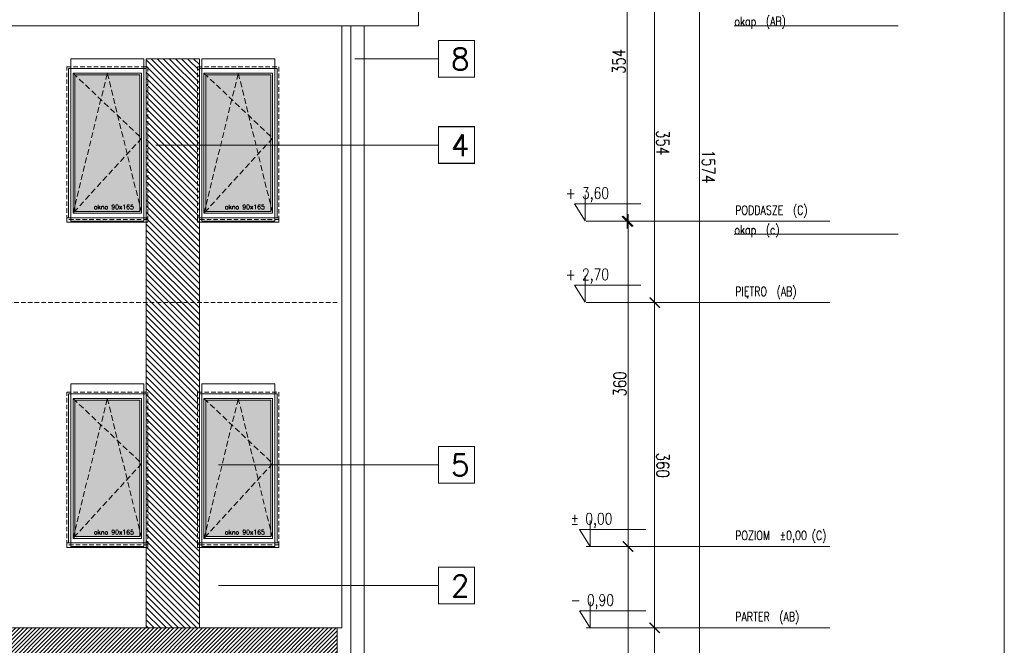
# Model space of a CAD drawing. Header units: millimetres. Extents: x -82287 to 177822, y -399756 to 0.
# Tile 24 of 228: x 59516 to 60606, y -241346 to -240653. Entities that reach past the tile are written whole.
import ezdxf
from ezdxf.enums import TextEntityAlignment as Align

# ---------------------------------------------------------------- set-up
doc = ezdxf.new("R2010")
doc.units = ezdxf.units.MM
doc.header["$MEASUREMENT"] = 0
doc.linetypes.add('SUŁOSZOWA - PB 21 03$0$CACHE', pattern=[9.525, 6.35, -3.175])
doc.linetypes.add('SUŁOSZOWA - PB 21 03$0$CARKOVANA', pattern=[7.5, 5, -2.5])
doc.layers.get('DEFPOINTS').update_dxf_attribs({"lineweight": 50})
doc.layers.add('FL_XREF', color=252, linetype='Continuous')
for name, color, linetype, lineweight in [('SUŁOSZOWA - PB 21 03$0$! opisy okien elewacja', 251, 'Continuous', 0), ('SUŁOSZOWA - PB 21 03$0$!! 0_ Istn-okna', 251, 'Continuous', 0), ('SUŁOSZOWA - PB 21 03$0$!! 0_ WIDOK ELEWACJA', 251, 'Continuous', 0), ('SUŁOSZOWA - PB 21 03$0$!! 0_bloki rzędnych', 251, 'Continuous', 0), ('SUŁOSZOWA - PB 21 03$0$!! 0_Opis_pom', 251, 'Continuous', 0), ('SUŁOSZOWA - PB 21 03$0$!! 1_ELEWACJA KOLOR', 251, 'Continuous', 0), ('SUŁOSZOWA - PB 21 03$0$!! 1_Hatch dach', 251, 'Continuous', 0), ('SUŁOSZOWA - PB 21 03$0$!! 1_OPIS POM NOWE', 251, 'Continuous', 0), ('SUŁOSZOWA - PB 21 03$0$!! 1_Wyburzenia', 251, 'SUŁOSZOWA - PB 21 03$0$CARKOVANA', 0), ('SUŁOSZOWA - PB 21 03$0$!! 2_ELEWACJA COKÓŁ', 251, 'Continuous', 0), ('SUŁOSZOWA - PB 21 03$0$!! 2_NOWE OKNA WIDOk - remont', 251, 'Continuous', 0), ('SUŁOSZOWA - PB 21 03$0$!! 2_TYNK OBRYS', 251, 'Continuous', 0), ('SUŁOSZOWA - PB 21 03$0$!!_1  OPISY ELEWACJE', 251, 'Continuous', 0), ('SUŁOSZOWA - PB 21 03$0$0-rzedne-blok', 251, 'Continuous', 0)]:
    doc.layers.add(name, color=color, linetype=linetype, lineweight=lineweight)
doc.layers.add('SUŁOSZOWA - PB 21 03$0$ND', color=251, linetype='Continuous', lineweight=0, plot=False)
doc.styles.add('SUŁOSZOWA - PB 21 03$0$ARIAL', font='tahoma.ttf')
doc.styles.add('SUŁOSZOWA - PB 21 03$0$DEUTSCH', font='SIMPLEX8')
doc.styles.add('SUŁOSZOWA - PB 21 03$0$SIMPLEX', font='simplex.shx', dxfattribs={"width": 0.77})
doc.styles.add('SUŁOSZOWA - PB 21 03$0$TXT', font='simplex.shx')
doc.dimstyles.new('SUŁOSZOWA - PB 21 03$0$OL PB 100', dxfattribs={"dimscale": 4, "dimtxt": 3.5, "dimasz": 0.2, "dimexe": 10, "dimexo": 10, "dimgap": 0.5, "dimtad": 1, "dimdec": 1, "dimrnd": 0.5, "dimzin": 9, "dimdsep": 46, "dimtxsty": 'SUŁOSZOWA - PB 21 03$0$SIMPLEX', "dimblk": 'SUŁOSZOWA - PB 21 03$0$thick_MSz', "dimcen": 0.05, "dimdle": 8, "dimse1": 1, "dimse2": 1, "dimclrd": 256, "dimclre": 256, "dimclrt": 3, "dimadec": 1, "dimazin": 2, "dimtfac": 1, "dimtdec": 1, "dimtix": 1, "dimtofl": 0, "dimtmove": 2, "dimatfit": 3, "dimldrblk": 'SUŁOSZOWA - PB 21 03$0$thick_MSz', "dimfxl": 10, "dimfxlon": 1, "dimtolj": 1, "dimlwd": -1, "dimlwe": -1, "dimarcsym": 0})

# ---------------------------------------------------------------- blocks, each defined once
blk = doc.blocks.new('SUŁOSZOWA - PB 21 03$0$thick_MSz')
for p, q in [((0, 15), (0, -15)), ((-10, 0), (10, 0))]:
    blk.add_line(p, q)
at = {"const_width": 2, "elevation": 2}
blk.add_lwpolyline([(-7.1, -7.1), (7.1, 7.1)], dxfattribs=at)
blk = doc.blocks.new('*D72')
at = {"layer": 'DEFPOINTS', "color": 0, "ltscale": 100, "transparency": 16777216}
for p in [(15576.3, 8739.9), (15576.3, 8648.5), (15846.3, 8648.5)]:
    blk.add_point(p, dxfattribs=at)
at = {"layer": 'SUŁOSZOWA - PB 21 03$0$ND', "ltscale": 100, "transparency": 16777216}
blk.add_line((15845.5, 8739.9), (15577.1, 8739.9), dxfattribs=at)
at = {"layer": 'SUŁOSZOWA - PB 21 03$0$ND', "ltscale": 100, "transparency": 16777216, "xscale": 0.8, "yscale": 0.8, "zscale": 0.8}
for p, rotation in [((15576.3, 8739.9), 180.0000000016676), ((15846.3, 8739.9), 1.667546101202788e-09)]:
    blk.add_blockref('SUŁOSZOWA - PB 21 03$0$thick_MSz', p, dxfattribs=dict(at, rotation=rotation))
at = {"layer": 'SUŁOSZOWA - PB 21 03$0$ND', "color": 3, "ltscale": 100, "transparency": 16777216, "insert": (15711.3, 8748.9), "char_height": 14, "attachment_point": 5, "rotation": 0, "style": 'SUŁOSZOWA - PB 21 03$0$SIMPLEX'}
blk.add_mtext('\\A1;270', dxfattribs=at)
blk = doc.blocks.new('SUŁOSZOWA - PB 21 03$0$D_kota')
for p, q in [((8.66, 0), (8.66, 23.02)), ((-0.76, 15), (8.66, 15)), ((8.66, 0), (-0.76, 15))]:
    blk.add_line(p, q)
blk.add_lwpolyline([(-0.76, 15), (57.9, 15)])
at = {"style": 'SUŁOSZOWA - PB 21 03$0$DEUTSCH', "width": 0.8}
blk.add_attdef('POZ.ARCH', (7.32, 19.66), '', height=10, dxfattribs=at)
blk = doc.blocks.new('*D73')
at = {"layer": 'DEFPOINTS', "color": 0, "ltscale": 100, "transparency": 16777216}
for p in [(15846.3, 8789.5), (14272.3, 8752.2), (15846.3, 8606.6)]:
    blk.add_point(p, dxfattribs=at)
at = {"layer": 'SUŁOSZOWA - PB 21 03$0$ND', "ltscale": 100, "transparency": 16777216}
blk.add_line((14273.1, 8789.5), (15845.5, 8789.5), dxfattribs=at)
at = {"layer": 'SUŁOSZOWA - PB 21 03$0$ND', "ltscale": 100, "transparency": 16777216, "xscale": 0.8, "yscale": 0.8, "zscale": 0.8}
for p, rotation in [((14272.3, 8789.5), 180.0000000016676), ((15846.3, 8789.5), 1.667517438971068e-09)]:
    blk.add_blockref('SUŁOSZOWA - PB 21 03$0$thick_MSz', p, dxfattribs=dict(at, rotation=rotation))
at = {"layer": 'SUŁOSZOWA - PB 21 03$0$ND', "color": 3, "ltscale": 100, "transparency": 16777216, "insert": (15065.7, 8799.5), "char_height": 14, "attachment_point": 5, "rotation": 0, "style": 'SUŁOSZOWA - PB 21 03$0$SIMPLEX'}
blk.add_mtext('\\A1;1574', dxfattribs=at)
blk = doc.blocks.new('*D74')
at = {"layer": 'DEFPOINTS', "color": 0, "ltscale": 100, "transparency": 16777216}
for p in [(15216.3, 8739.9), (15216.3, 8648.5), (15576.3, 8648.5)]:
    blk.add_point(p, dxfattribs=at)
at = {"layer": 'SUŁOSZOWA - PB 21 03$0$ND', "ltscale": 100, "transparency": 16777216}
blk.add_line((15575.5, 8739.9), (15217.1, 8739.9), dxfattribs=at)
at = {"layer": 'SUŁOSZOWA - PB 21 03$0$ND', "ltscale": 100, "transparency": 16777216, "xscale": 0.8, "yscale": 0.8, "zscale": 0.8}
for p, rotation in [((15216.3, 8739.9), 180.0000000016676), ((15576.3, 8739.9), 1.667546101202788e-09)]:
    blk.add_blockref('SUŁOSZOWA - PB 21 03$0$thick_MSz', p, dxfattribs=dict(at, rotation=rotation))
at = {"layer": 'SUŁOSZOWA - PB 21 03$0$ND', "color": 3, "ltscale": 100, "transparency": 16777216, "insert": (15396.3, 8748.9), "char_height": 14, "attachment_point": 5, "rotation": 0, "style": 'SUŁOSZOWA - PB 21 03$0$SIMPLEX'}
blk.add_mtext('\\A1;360', dxfattribs=at)
blk = doc.blocks.new('*D75')
at = {"layer": 'DEFPOINTS', "color": 0, "ltscale": 100, "transparency": 16777216}
for p in [(14862.3, 8739.9), (14862.3, 8648.6), (15216.3, 8648.5)]:
    blk.add_point(p, dxfattribs=at)
at = {"layer": 'SUŁOSZOWA - PB 21 03$0$ND', "ltscale": 100, "transparency": 16777216}
blk.add_line((15215.5, 8739.9), (14863.1, 8739.9), dxfattribs=at)
at = {"layer": 'SUŁOSZOWA - PB 21 03$0$ND', "ltscale": 100, "transparency": 16777216, "xscale": 0.8, "yscale": 0.8, "zscale": 0.8}
for p, rotation in [((14862.3, 8739.9), 180.0000000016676), ((15216.3, 8739.9), 1.667546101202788e-09)]:
    blk.add_blockref('SUŁOSZOWA - PB 21 03$0$thick_MSz', p, dxfattribs=dict(at, rotation=rotation))
at = {"layer": 'SUŁOSZOWA - PB 21 03$0$ND', "color": 3, "ltscale": 100, "transparency": 16777216, "insert": (15039.3, 8748.9), "char_height": 14, "attachment_point": 5, "rotation": 0, "style": 'SUŁOSZOWA - PB 21 03$0$SIMPLEX'}
blk.add_mtext('\\A1;354', dxfattribs=at)
blk = doc.blocks.new('*D77')
at = {"layer": 'DEFPOINTS', "color": 0, "ltscale": 100, "transparency": 16777216}
for p in [(15486.3, 8710.4), (15486.3, 8648.5), (15756.3, 8648.5)]:
    blk.add_point(p, dxfattribs=at)
at = {"layer": 'SUŁOSZOWA - PB 21 03$0$ND', "ltscale": 100, "transparency": 16777216}
blk.add_line((15755.5, 8710.4), (15487.1, 8710.4), dxfattribs=at)
at = {"layer": 'SUŁOSZOWA - PB 21 03$0$ND', "ltscale": 100, "transparency": 16777216, "xscale": 0.8, "yscale": 0.8, "zscale": 0.8}
for p, rotation in [((15486.3, 8710.4), 180.0000000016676), ((15756.3, 8710.4), 1.667546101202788e-09)]:
    blk.add_blockref('SUŁOSZOWA - PB 21 03$0$thick_MSz', p, dxfattribs=dict(at, rotation=rotation))
at = {"layer": 'SUŁOSZOWA - PB 21 03$0$ND', "color": 3, "ltscale": 100, "transparency": 16777216, "insert": (15621.3, 8719.4), "char_height": 14, "attachment_point": 5, "rotation": 0, "style": 'SUŁOSZOWA - PB 21 03$0$SIMPLEX'}
blk.add_mtext('\\A1;270', dxfattribs=at)
blk = doc.blocks.new('*D78')
at = {"layer": 'DEFPOINTS', "color": 0, "ltscale": 100, "transparency": 16777216}
for p in [(15126.3, 8710.4), (15126.3, 8648.5), (15486.3, 8648.5)]:
    blk.add_point(p, dxfattribs=at)
at = {"layer": 'SUŁOSZOWA - PB 21 03$0$ND', "ltscale": 100, "transparency": 16777216}
blk.add_line((15485.5, 8710.4), (15127.1, 8710.4), dxfattribs=at)
at = {"layer": 'SUŁOSZOWA - PB 21 03$0$ND', "ltscale": 100, "transparency": 16777216, "xscale": 0.8, "yscale": 0.8, "zscale": 0.8, "rotation": 180}
blk.add_blockref('SUŁOSZOWA - PB 21 03$0$thick_MSz', (15126.3, 8710.4), dxfattribs=at)
at = {"layer": 'SUŁOSZOWA - PB 21 03$0$ND', "ltscale": 100, "transparency": 16777216, "xscale": 0.8, "yscale": 0.8, "zscale": 0.8}
blk.add_blockref('SUŁOSZOWA - PB 21 03$0$thick_MSz', (15486.3, 8710.4), dxfattribs=at)
at = {"layer": 'SUŁOSZOWA - PB 21 03$0$ND', "color": 3, "ltscale": 100, "transparency": 16777216, "insert": (15306.3, 8701.4), "char_height": 14, "attachment_point": 5, "rotation": 180, "style": 'SUŁOSZOWA - PB 21 03$0$SIMPLEX'}
blk.add_mtext('\\A1;360', dxfattribs=at)
blk = doc.blocks.new('*D79')
at = {"layer": 'DEFPOINTS', "color": 0, "ltscale": 100, "transparency": 16777216}
for p in [(14772.3, 8709.4), (14772.3, 8648.5), (15126.3, 8648.5)]:
    blk.add_point(p, dxfattribs=at)
at = {"layer": 'SUŁOSZOWA - PB 21 03$0$ND', "ltscale": 100, "transparency": 16777216}
blk.add_line((15125.5, 8709.4), (14773.1, 8709.4), dxfattribs=at)
at = {"layer": 'SUŁOSZOWA - PB 21 03$0$ND', "ltscale": 100, "transparency": 16777216, "xscale": 0.8, "yscale": 0.8, "zscale": 0.8, "rotation": 180}
blk.add_blockref('SUŁOSZOWA - PB 21 03$0$thick_MSz', (14772.3, 8709.4), dxfattribs=at)
at = {"layer": 'SUŁOSZOWA - PB 21 03$0$ND', "ltscale": 100, "transparency": 16777216, "xscale": 0.8, "yscale": 0.8, "zscale": 0.8}
blk.add_blockref('SUŁOSZOWA - PB 21 03$0$thick_MSz', (15126.3, 8709.4), dxfattribs=at)
at = {"layer": 'SUŁOSZOWA - PB 21 03$0$ND', "color": 3, "ltscale": 100, "transparency": 16777216, "insert": (14949.3, 8700.4), "char_height": 14, "attachment_point": 5, "rotation": 180, "style": 'SUŁOSZOWA - PB 21 03$0$SIMPLEX'}
blk.add_mtext('\\A1;354', dxfattribs=at)
blk = doc.blocks.new('SUŁOSZOWA - PB 21 03$0$okno 90x180')
at = {"layer": 'SUŁOSZOWA - PB 21 03$0$!! 1_Hatch dach', "true_color": 0x575757}
h = blk.add_hatch(dxfattribs=at)
h.set_pattern_fill('DOTS', color=251)
h.set_pattern_definition([(0, (-9632.3096, -11392.1331), (0.79375, 1.5875), [0, -1.5875])])
h.paths.add_polyline_path([(9, -20), (81, -20), (81, -171), (9, -171)])
at = {"layer": 'SUŁOSZOWA - PB 21 03$0$!! 0_ Istn-okna', "linetype": 'SUŁOSZOWA - PB 21 03$0$CARKOVANA', "lineweight": 5}
blk.add_lwpolyline([(0, -11), (90, -11), (90, -180), (0, -180)], close=True, dxfattribs=at)
at = {"layer": 'SUŁOSZOWA - PB 21 03$0$!! 0_ Istn-okna'}
for points in [[(2, -13), (88, -13), (88, -178), (2, -178)], [(7, -18), (83, -18), (83, -173), (7, -173)], [(9, -20), (81, -20), (81, -171), (9, -171)], [(0, -178), (90, -178), (90, -183), (0, -183)]]:
    blk.add_lwpolyline(points, close=True, dxfattribs=at)
at = {"layer": 'SUŁOSZOWA - PB 21 03$0$!! 1_Hatch dach', "color": 251, "linetype": 'SUŁOSZOWA - PB 21 03$0$CACHE', "true_color": 0x575757}
for points in [[(7, -173), (45, -18), (83, -173)], [(7, -18), (83, -90), (7, -173)]]:
    blk.add_lwpolyline(points, dxfattribs=at)
at = {"insert": (30.1, -163.6), "char_height": 5, "attachment_point": 1, "style": 'SUŁOSZOWA - PB 21 03$0$TXT'}
blk.add_mtext_dynamic_manual_height_columns('okno 90x165', width=52.63, gutter_width=75, heights=[0], dxfattribs=at)
blk = doc.blocks.new('SUŁOSZOWA - PB 21 03$0$POZIOMY BLOK')
for p, q in [((14909.91, 9009.49), (14909.91, 8828.06)), ((15140.67, 9009.49), (15140.67, 8828.06)), ((15126.32, 8934), (15126.32, 8664.25)), ((15216.32, 8934), (15216.32, 8664.25)), ((15486.32, 8934), (15486.32, 8664.25)), ((15576.32, 8934), (15576.32, 8664.25))]:
    blk.add_line(p, q)
at = {"layer": 'SUŁOSZOWA - PB 21 03$0$0-rzedne-blok'}
ref = blk.add_blockref('SUŁOSZOWA - PB 21 03$0$D_kota', (15125.85, 8652.26), dxfattribs=dict(at, xscale=1.250000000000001, yscale=1.250000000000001, zscale=1.250000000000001, rotation=89.99999992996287))
ref.add_attrib('POZ.ARCH', '+ 3,60', (15101.27, 8641.44), dxfattribs={"layer": '0', "height": 12.5, "rotation": 90, "style": 'SUŁOSZOWA - PB 21 03$0$DEUTSCH', "width": 0.8})
ref = blk.add_blockref('SUŁOSZOWA - PB 21 03$0$D_kota', (15215.85, 8652.26), dxfattribs=dict(at, xscale=1.250000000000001, yscale=1.250000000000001, zscale=1.250000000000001, rotation=89.99999992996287))
ref.add_attrib('POZ.ARCH', '+ 2,70', (15191.27, 8641.44), dxfattribs={"layer": '0', "height": 12.5, "rotation": 90, "style": 'SUŁOSZOWA - PB 21 03$0$DEUTSCH', "width": 0.8})
ref = blk.add_blockref('SUŁOSZOWA - PB 21 03$0$D_kota', (15486.32, 8657.67), dxfattribs=dict(at, xscale=1.250000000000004, yscale=1.250000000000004, zscale=1.250000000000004, rotation=90))
ref.add_attrib('POZ.ARCH', '%%p 0,00  ', (15461.74, 8646.85), dxfattribs={"layer": '0', "height": 12.5, "rotation": 90, "style": 'SUŁOSZOWA - PB 21 03$0$DEUTSCH', "width": 0.8})
ref = blk.add_blockref('SUŁOSZOWA - PB 21 03$0$D_kota', (15576.32, 8657.67), dxfattribs=dict(at, xscale=1.250000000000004, yscale=1.250000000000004, zscale=1.250000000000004, rotation=90))
ref.add_attrib('POZ.ARCH', '- 0,90  ', (15551.74, 8646.85), dxfattribs={"layer": '0', "height": 12.5, "rotation": 90, "style": 'SUŁOSZOWA - PB 21 03$0$DEUTSCH', "width": 0.8})
at = {"style": 'SUŁOSZOWA - PB 21 03$0$SIMPLEX', "width": 0.77}
for s, p in [('POZIOM  %%P0,00 (C)', (15478.99, 8829.03, -0.04)), ('PODDASZE  (C)', (15118.99, 8829.03, -0.04)), ('PIĘTRO  (AB)', (15208.99, 8829.03, -0.04)), ('PARTER  (AB)', (15568.99, 8829.03, -0.04)), ('okap  (AB)', (14909.91, 8828.06)), ('okap  (c)', (15140.67, 8828.06))]:
    blk.add_text(s, height=10, rotation=90, dxfattribs=at).set_placement(p)
at = {"layer": 'SUŁOSZOWA - PB 21 03$0$ND', "ltscale": 100}
dim = blk.add_linear_dim(base=(15846.32, 8789.48), p1=(14272.32, 8752.23), p2=(15846.32, 8606.6), angle=180, dimstyle='SUŁOSZOWA - PB 21 03$0$OL PB 100', dxfattribs=at)
dim.commit()
dim.dimension.update_dxf_attribs({"geometry": '*D73', "text_midpoint": (15065.71, 8799.48), "dimtype": 160})
for base, p1, p2, picture, middle in [((14862.32, 8739.89), (15216.32, 8648.52), (14862.32, 8648.65), '*D75', (15039.32, 8748.89)), ((15216.32, 8739.89), (15576.32, 8648.52), (15216.32, 8648.52), '*D74', (15396.32, 8748.89)), ((15576.32, 8739.89), (15846.32, 8648.52), (15576.32, 8648.52), '*D72', (15711.32, 8748.89)), ((14772.32, 8709.43), (15126.32, 8648.52), (14772.32, 8648.52), '*D79', (14949.32, 8700.43)), ((15126.32, 8710.39), (15486.32, 8648.52), (15126.32, 8648.52), '*D78', (15306.32, 8701.39)), ((15486.32, 8710.39), (15756.32, 8648.52), (15486.32, 8648.52), '*D77', (15621.32, 8719.39))]:
    dim = blk.add_linear_dim(base=base, p1=p1, p2=p2, angle=180, dimstyle='SUŁOSZOWA - PB 21 03$0$OL PB 100', dxfattribs=at)
    dim.commit()
    dim.dimension.update_dxf_attribs({"geometry": picture, "text_midpoint": middle})
blk = doc.blocks.new('SUŁOSZOWA - PB 21 03')
at = {"layer": 'SUŁOSZOWA - PB 21 03$0$!! 1_ELEWACJA KOLOR'}
h = blk.add_hatch(dxfattribs=at)
h.set_pattern_fill('ANSI31', color=129, scale=1.5, angle=-90)
h.set_pattern_definition([(315, (0, 0), (3.367596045, 3.367596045), [])])
h.paths.add_polyline_path([(59593.56903, -240749.35053), (59652.56903, -240749.35053), (59652.56903, -241379.35053), (59593.56903, -241379.35053)])
at = {"layer": 'SUŁOSZOWA - PB 21 03$0$!! 2_ELEWACJA COKÓŁ'}
h = blk.add_hatch(dxfattribs=at)
h.set_pattern_fill('ANSI31', color=250)
h.set_pattern_definition([(45, (-4038.4983, -39195.6034), (-2.24506403, 2.24506403), [])])
h.paths.add_polyline_path([(59805.06903, -241379.35053), (58005.06903, -241379.35053), (58005.06903, -241538.93262), (59805.06903, -241538.93262)])
h.paths.add_polyline_path([(59212.06903, -241422.35053), (59327.06903, -241422.35053), (59444.06903, -241422.35053), (59444.06903, -241514.35053), (59212.06903, -241514.35053)], flags=16)
h.paths.add_polyline_path([(59214.06903, -241424.35053), (59325.06903, -241424.35053), (59325.06903, -241510.35053), (59214.06903, -241510.35053)], flags=0)
h.paths.add_polyline_path([(59219.06903, -241429.35053), (59320.06903, -241429.35053), (59320.06903, -241505.35053), (59219.06903, -241505.35053)], flags=0)
h.paths.add_polyline_path([(59224.38482, -241431.35053), (59268.24008, -241431.35053), (59269.56903, -241429.35053), (59270.89798, -241431.35053), (59318.06903, -241431.35053), (59318.06903, -241466.59806), (59320.06903, -241467.35053), (59318.06903, -241468.10301), (59318.06903, -241502.34063), (59318.74008, -241503.35053), (59224.38482, -241503.35053), (59219.06903, -241505.35053), (59221.06903, -241502.34063), (59221.06903, -241430.10301)], flags=0)
h.paths.add_polyline_path([(59144.06903, -241514.35053), (58912.06903, -241514.35053), (58912.06903, -241422.35053), (59027.06903, -241422.35053), (59144.06903, -241422.35053)], flags=16)
h.paths.add_polyline_path([(59140.06903, -241424.35053), (59140.06903, -241510.35053), (59029.06903, -241510.35053), (59029.06903, -241424.35053)], flags=0)
h.paths.add_polyline_path([(59135.06903, -241429.35053), (59135.06903, -241505.35053), (59034.06903, -241505.35053), (59034.06903, -241429.35053)], flags=0)
h.paths.add_polyline_path([(59133.06903, -241431.35053), (59133.06903, -241466.59806), (59135.06903, -241467.35053), (59133.06903, -241468.10301), (59133.06903, -241502.34063), (59133.74008, -241503.35053), (59039.38482, -241503.35053), (59034.06903, -241505.35053), (59036.06903, -241502.34063), (59036.06903, -241430.10301), (59039.38482, -241431.35053), (59083.24008, -241431.35053), (59084.56903, -241429.35053), (59085.89798, -241431.35053)], flags=0)
h.paths.add_polyline_path([(59329.06903, -241424.35053), (59440.06903, -241424.35053), (59440.06903, -241510.35053), (59329.06903, -241510.35053)], flags=0)
h.paths.add_polyline_path([(59334.06903, -241429.35053), (59435.06903, -241429.35053), (59435.06903, -241505.35053), (59334.06903, -241505.35053)], flags=0)
h.paths.add_polyline_path([(59339.38482, -241431.35053), (59383.24008, -241431.35053), (59384.56903, -241429.35053), (59385.89798, -241431.35053), (59433.06903, -241431.35053), (59433.06903, -241466.59806), (59435.06903, -241467.35053), (59433.06903, -241468.10301), (59433.06903, -241502.34063), (59433.74008, -241503.35053), (59339.38482, -241503.35053), (59334.06903, -241505.35053), (59336.06903, -241502.34063), (59336.06903, -241430.10301)], flags=0)
h.paths.add_polyline_path([(59025.06903, -241424.35053), (59025.06903, -241510.35053), (58914.06903, -241510.35053), (58914.06903, -241424.35053)], flags=0)
h.paths.add_polyline_path([(59020.06903, -241429.35053), (59020.06903, -241505.35053), (58919.06903, -241505.35053), (58919.06903, -241429.35053)], flags=0)
h.paths.add_polyline_path([(59018.06903, -241431.35053), (59018.06903, -241466.59806), (59020.06903, -241467.35053), (59018.06903, -241468.10301), (59018.06903, -241502.34063), (59018.74008, -241503.35053), (58924.38482, -241503.35053), (58919.06903, -241505.35053), (58921.06903, -241502.34063), (58921.06903, -241430.10301), (58924.38482, -241431.35053), (58968.24008, -241431.35053), (58969.56903, -241429.35053), (58970.89798, -241431.35053)], flags=0)
h.paths.add_polyline_path([(59512.06903, -241422.35053), (59627.06903, -241422.35053), (59744.06903, -241422.35053), (59744.06903, -241514.35053), (59512.06903, -241514.35053)], flags=16)
h.paths.add_polyline_path([(59514.06903, -241424.35053), (59625.06903, -241424.35053), (59625.06903, -241510.35053), (59514.06903, -241510.35053)], flags=0)
h.paths.add_polyline_path([(59519.06903, -241429.35053), (59620.06903, -241429.35053), (59620.06903, -241505.35053), (59519.06903, -241505.35053)], flags=0)
h.paths.add_polyline_path([(59521.06903, -241430.10301), (59524.38482, -241431.35053), (59568.24008, -241431.35053), (59569.56903, -241429.35053), (59570.89798, -241431.35053), (59618.06903, -241431.35053), (59618.06903, -241466.59806), (59620.06903, -241467.35053), (59618.06903, -241468.10301), (59618.06903, -241502.34063), (59618.74008, -241503.35053), (59524.38482, -241503.35053), (59519.06903, -241505.35053), (59521.06903, -241502.34063)], flags=0)
h.paths.add_polyline_path([(58844.06903, -241514.35053), (58612.06903, -241514.35053), (58612.06903, -241422.35053), (58727.06903, -241422.35053), (58844.06903, -241422.35053)], flags=16)
h.paths.add_polyline_path([(58840.06903, -241424.35053), (58840.06903, -241510.35053), (58729.06903, -241510.35053), (58729.06903, -241424.35053)], flags=0)
h.paths.add_polyline_path([(58835.06903, -241429.35053), (58835.06903, -241505.35053), (58734.06903, -241505.35053), (58734.06903, -241429.35053)], flags=0)
h.paths.add_polyline_path([(58833.06903, -241431.35053), (58833.06903, -241466.59806), (58835.06903, -241467.35053), (58833.06903, -241468.10301), (58833.06903, -241502.34063), (58833.74008, -241503.35053), (58739.38482, -241503.35053), (58734.06903, -241505.35053), (58736.06903, -241502.34063), (58736.06903, -241430.10301), (58739.38482, -241431.35053), (58783.24008, -241431.35053), (58784.56903, -241429.35053), (58785.89798, -241431.35053)], flags=0)
h.paths.add_polyline_path([(59629.06903, -241424.35053), (59740.06903, -241424.35053), (59740.06903, -241510.35053), (59629.06903, -241510.35053)], flags=0)
h.paths.add_polyline_path([(59634.06903, -241429.35053), (59735.06903, -241429.35053), (59735.06903, -241505.35053), (59634.06903, -241505.35053)], flags=0)
h.paths.add_polyline_path([(59636.06903, -241430.10301), (59639.38482, -241431.35053), (59683.24008, -241431.35053), (59684.56903, -241429.35053), (59685.89798, -241431.35053), (59733.06903, -241431.35053), (59733.06903, -241466.59806), (59735.06903, -241467.35053), (59733.06903, -241468.10301), (59733.06903, -241502.34063), (59733.74008, -241503.35053), (59639.38482, -241503.35053), (59634.06903, -241505.35053), (59636.06903, -241502.34063)], flags=0)
h.paths.add_polyline_path([(58725.06903, -241424.35053), (58725.06903, -241510.35053), (58614.06903, -241510.35053), (58614.06903, -241424.35053)], flags=0)
h.paths.add_polyline_path([(58720.06903, -241429.35053), (58720.06903, -241505.35053), (58619.06903, -241505.35053), (58619.06903, -241429.35053)], flags=0)
h.paths.add_polyline_path([(58718.06903, -241431.35053), (58718.06903, -241466.59806), (58720.06903, -241467.35053), (58718.06903, -241468.10301), (58718.06903, -241502.34063), (58718.74008, -241503.35053), (58624.38482, -241503.35053), (58619.06903, -241505.35053), (58621.06903, -241502.34063), (58621.06903, -241430.10301), (58624.38482, -241431.35053), (58668.24008, -241431.35053), (58669.56903, -241429.35053), (58670.89798, -241431.35053)], flags=0)
h.paths.add_polyline_path([(58544.06903, -241514.35053), (58312.06903, -241514.35053), (58312.06903, -241422.35053), (58427.06903, -241422.35053), (58544.06903, -241422.35053)], flags=16)
h.paths.add_polyline_path([(58540.06903, -241424.35053), (58540.06903, -241510.35053), (58429.06903, -241510.35053), (58429.06903, -241424.35053)], flags=0)
h.paths.add_polyline_path([(58535.06903, -241429.35053), (58535.06903, -241505.35053), (58434.06903, -241505.35053), (58434.06903, -241429.35053)], flags=0)
h.paths.add_polyline_path([(58533.06903, -241431.35053), (58533.06903, -241466.59806), (58535.06903, -241467.35053), (58533.06903, -241468.10301), (58533.06903, -241502.34063), (58533.74008, -241503.35053), (58439.38482, -241503.35053), (58434.06903, -241505.35053), (58436.06903, -241502.34063), (58436.06903, -241430.10301), (58439.38482, -241431.35053), (58483.24008, -241431.35053), (58484.56903, -241429.35053), (58485.89798, -241431.35053)], flags=0)
h.paths.add_polyline_path([(58425.06903, -241424.35053), (58425.06903, -241510.35053), (58314.06903, -241510.35053), (58314.06903, -241424.35053)], flags=0)
h.paths.add_polyline_path([(58420.06903, -241429.35053), (58420.06903, -241505.35053), (58319.06903, -241505.35053), (58319.06903, -241429.35053)], flags=0)
h.paths.add_polyline_path([(58420.06903, -241467.35053), (58418.06903, -241468.10301), (58418.06903, -241502.34063), (58418.74008, -241503.35053), (58324.38482, -241503.35053), (58319.06903, -241505.35053), (58321.06903, -241502.34063), (58321.06903, -241430.10301), (58324.38482, -241431.35053), (58368.24008, -241431.35053), (58369.56903, -241429.35053), (58370.89798, -241431.35053), (58418.06903, -241431.35053), (58418.06903, -241466.59806)], flags=0)
h.paths.add_polyline_path([(58244.06903, -241514.35053), (58012.06903, -241514.35053), (58012.06903, -241422.35053), (58127.06903, -241422.35053), (58244.06903, -241422.35053)], flags=16)
h.paths.add_polyline_path([(58240.06903, -241424.35053), (58240.06903, -241510.35053), (58129.06903, -241510.35053), (58129.06903, -241424.35053)], flags=0)
h.paths.add_polyline_path([(58235.06903, -241429.35053), (58235.06903, -241505.35053), (58134.06903, -241505.35053), (58134.06903, -241429.35053)], flags=0)
h.paths.add_polyline_path([(58235.06903, -241467.35053), (58233.06903, -241468.10301), (58233.06903, -241502.34063), (58233.74008, -241503.35053), (58139.38482, -241503.35053), (58134.06903, -241505.35053), (58136.06903, -241502.34063), (58136.06903, -241430.10301), (58139.38482, -241431.35053), (58183.24008, -241431.35053), (58184.56903, -241429.35053), (58185.89798, -241431.35053), (58233.06903, -241431.35053), (58233.06903, -241466.59806)], flags=0)
h.paths.add_polyline_path([(58125.06903, -241424.35053), (58125.06903, -241510.35053), (58014.06903, -241510.35053), (58014.06903, -241424.35053)], flags=0)
h.paths.add_polyline_path([(58120.06903, -241429.35053), (58120.06903, -241505.35053), (58019.06903, -241505.35053), (58019.06903, -241429.35053)], flags=0)
h.paths.add_polyline_path([(58120.06903, -241467.35053), (58118.06903, -241468.10301), (58118.06903, -241502.34063), (58118.74008, -241503.35053), (58024.38482, -241503.35053), (58019.06903, -241505.35053), (58021.06903, -241502.34063), (58021.06903, -241430.10301), (58024.38482, -241431.35053), (58068.24008, -241431.35053), (58069.56903, -241429.35053), (58070.89798, -241431.35053), (58118.06903, -241431.35053), (58118.06903, -241466.59806)], flags=0)
h.paths.add_polyline_path([(59657.89678, -241502.1909), (59707.06345, -241502.1909), (59707.06345, -241494.6909), (59657.89678, -241494.6909)], flags=8)
h.paths.add_polyline_path([(59542.89678, -241502.1909), (59592.06345, -241502.1909), (59592.06345, -241494.6909), (59542.89678, -241494.6909)], flags=8)
h.paths.add_polyline_path([(59357.89678, -241502.1909), (59407.06345, -241502.1909), (59407.06345, -241494.6909), (59357.89678, -241494.6909)], flags=8)
h.paths.add_polyline_path([(59242.89678, -241502.1909), (59292.06345, -241502.1909), (59292.06345, -241494.6909), (59242.89678, -241494.6909)], flags=8)
h.paths.add_polyline_path([(59057.89678, -241502.1909), (59107.06345, -241502.1909), (59107.06345, -241494.6909), (59057.89678, -241494.6909)], flags=8)
h.paths.add_polyline_path([(58942.89678, -241502.1909), (58992.06345, -241502.1909), (58992.06345, -241494.6909), (58942.89678, -241494.6909)], flags=8)
h.paths.add_polyline_path([(58757.89678, -241502.1909), (58807.06345, -241502.1909), (58807.06345, -241494.6909), (58757.89678, -241494.6909)], flags=8)
h.paths.add_polyline_path([(58642.89678, -241502.1909), (58692.06345, -241502.1909), (58692.06345, -241494.6909), (58642.89678, -241494.6909)], flags=8)
h.paths.add_polyline_path([(58457.89678, -241502.1909), (58507.06345, -241502.1909), (58507.06345, -241494.6909), (58457.89678, -241494.6909)], flags=8)
h.paths.add_polyline_path([(58342.89678, -241502.1909), (58392.06345, -241502.1909), (58392.06345, -241494.6909), (58342.89678, -241494.6909)], flags=8)
h.paths.add_polyline_path([(58157.89678, -241502.1909), (58207.06345, -241502.1909), (58207.06345, -241494.6909), (58157.89678, -241494.6909)], flags=8)
h.paths.add_polyline_path([(58042.89678, -241502.1909), (58092.06345, -241502.1909), (58092.06345, -241494.6909), (58042.89678, -241494.6909)], flags=8)
at = {"layer": 'SUŁOSZOWA - PB 21 03$0$! opisy okien elewacja'}
blk.add_lwpolyline([(53420.42771, -239752.90582), (60543.65378, -239752.90582), (60543.65378, -241830.32956), (53420.42771, -241830.32956)], close=True, dxfattribs=at)
at = {"layer": 'SUŁOSZOWA - PB 21 03$0$!! 0_ WIDOK ELEWACJA'}
for points in [[(59895.06903, -240075.35053), (59895.06903, -240712.9393)], [(59895.06903, -240712.9393), (57864.81404, -240712.9393)], [(59810.06903, -240712.9393), (59810.06903, -241379.35053)], [(59820.06903, -240712.9393), (59820.06903, -241538.93262)], [(59835.06903, -240712.9393), (59835.06903, -241538.93262)], [(59810.06903, -241379.35053), (58000.06903, -241379.35053)], [(59805.06903, -241379.35053), (59805.06903, -241538.93262)]]:
    blk.add_lwpolyline(points, dxfattribs=at)
for points in [[(59510.06903, -240749.35053), (59591.06903, -240749.35053), (59591.06903, -240929.35053), (59510.06903, -240929.35053)], [(59655.06903, -240749.35053), (59736.06903, -240749.35053), (59736.06903, -240929.35053), (59655.06903, -240929.35053)], [(59510.06903, -241109.35053), (59591.06903, -241109.35053), (59591.06903, -241289.35053), (59510.06903, -241289.35053)], [(59655.06903, -241109.35053), (59736.06903, -241109.35053), (59736.06903, -241289.35053), (59655.06903, -241289.35053)]]:
    blk.add_lwpolyline(points, close=True, dxfattribs=at)
at = {"layer": 'SUŁOSZOWA - PB 21 03$0$!! 1_Wyburzenia'}
blk.add_lwpolyline([(59805.06903, -241019.35053), (58000.06903, -241019.35053)], dxfattribs=at)
at = {"layer": 'SUŁOSZOWA - PB 21 03$0$!! 2_TYNK OBRYS'}
blk.add_lwpolyline([(59593.56903, -240749.35053), (59652.56903, -240749.35053), (59652.56903, -241379.35053), (59593.56903, -241379.35053)], close=True, dxfattribs=at)
at = {"layer": 'SUŁOSZOWA - PB 21 03$0$!!_1  OPISY ELEWACJE', "const_width": 1.2}
for points in [[(59917.26792, -240769.70388), (59917.26792, -240729.15909), (59956.98226, -240729.15909), (59956.98226, -240769.70388)], [(59917.26792, -240769.70388), (59917.26792, -240729.15909), (59956.98226, -240729.15909), (59956.98226, -240769.70388)], [(59917.26792, -240865.1456), (59917.26792, -240824.60081), (59956.98226, -240824.60081), (59956.98226, -240865.1456)], [(59917.26792, -240865.1456), (59917.26792, -240824.60081), (59956.98226, -240824.60081), (59956.98226, -240865.1456)], [(59917.26792, -241219.08913), (59917.26792, -241178.54434), (59956.98226, -241178.54434), (59956.98226, -241219.08913)], [(59917.26792, -241219.08913), (59917.26792, -241178.54434), (59956.98226, -241178.54434), (59956.98226, -241219.08913)], [(59917.26792, -241352.66685), (59917.26792, -241312.12206), (59956.98226, -241312.12206), (59956.98226, -241352.66685)], [(59917.26792, -241352.66685), (59917.26792, -241312.12206), (59956.98226, -241312.12206), (59956.98226, -241352.66685)]]:
    blk.add_lwpolyline(points, close=True, dxfattribs=at)
at = {"layer": 'SUŁOSZOWA - PB 21 03$0$!!_1  OPISY ELEWACJE'}
for points in [[(59917.26792, -240749.43149), (59824.75836, -240749.43149)], [(59917.26792, -240844.87321), (59604.33218, -240844.87321)], [(59917.26792, -241198.81673), (59673.65669, -241198.81673)], [(59917.26792, -241332.39446), (59673.65669, -241332.39446)]]:
    blk.add_lwpolyline(points, dxfattribs=at)
at = {"layer": 'SUŁOSZOWA - PB 21 03$0$!! 0_bloki rzędnych', "linetype": 'Continuous', "rotation": 270}
blk.add_blockref('SUŁOSZOWA - PB 21 03$0$POZIOMY BLOK', (51416.63587, -225803.02803), dxfattribs=at)
at = {"layer": 'SUŁOSZOWA - PB 21 03$0$!! 2_NOWE OKNA WIDOk - remont'}
for p in [(59505.56903, -240747.35053), (59650.56903, -240747.35053), (59505.56903, -241107.35053), (59650.56903, -241107.35053)]:
    blk.add_blockref('SUŁOSZOWA - PB 21 03$0$okno 90x180', p, dxfattribs=at)
at = {"layer": 'SUŁOSZOWA - PB 21 03$0$!! 0_Opis_pom', "ltscale": 0.7, "style": 'SUŁOSZOWA - PB 21 03$0$ARIAL'}
for tag, p in [('B0,19', (52679.2094, -194257.55204)), ('B2,14', (73874.0461, -194402.0887)), ('B2,12', (73342.49259, -194413.89249)), ('B1,21', (60405.50261, -194427.18207)), ('B2,11', (73069.01144, -194438.89383)), ('B2,16', (75195.07765, -194441.83446)), ('A1,16', (59129.54925, -194448.08429)), ('B1/17', (59524.53699, -194450.37428)), ('B1,19', (59914.81903, -194448.15658)), ('1,23', (61575.22173, -194450.37428)), ('B0,15', (51514.15008, -194461.8073)), ('A1,1', (58808.06672, -194460.94161)), ('1,22', (60947.33929, -194456.1144)), ('B2,19.1', (76701.67035, -194466.03695)), ('B3,7', (87459.81312, -194465.07097)), ('B3,3', (88235.73906, -194465.79732)), ('B1,18', (59715.51745, -194473.87108)), ('B2,17', (75506.7465, -194471.3759)), ('B0,18', (52071.43815, -194478.40179)), ('B2,15', (74566.38885, -194487.81114)), ('B3,6', (86826.65132, -194483.15512)), ('B3,8', (90006.66539, -194478.47972)), ('B1,20', (60198.53687, -194490.17374)), ('B2,10', (72728.63362, -194489.37283)), ('A0,6', (49094.40602, -194505.72387)), ('A2,5', (72452.45009, -194505.90583)), ('B2,13', (73649.91716, -194500.01242)), ('A0,4', (49692.81919, -194517.93289)), ('B0,22', (54187.56644, -194519.04308)), ('A1,6', (58565.96262, -194514.50753)), ('B1,1', (61908.24378, -194515.48656)), ('A0,3', (49906.53818, -194524.03766)), ('B0,20', (53125.45224, -194527.8835)), ('A0,5', (49399.71914, -194533.19455)), ('B0,21', (53847.26622, -194535.08002)), ('B1,3', (62229.35503, -194604.49851)), ('B2,18', (75922.43604, -194612.23635)), ('B2,19', (77152.69039, -194617.53776)), ('A3,4', (85509.27934, -194642.47136)), ('B0,24B', (54824.42896, -194684.26784)), ('B1,4', (63476.45184, -194691.11207)), ('B0,16', (51457.40872, -194704.43091)), ('B0,13', (50367.63944, -194706.5583)), ('B0,17', (51897.58569, -194706.77195)), ('A2,4', (71695.75649, -194707.44268)), ('A1,5', (58149.22649, -194724.80163)), ('A2.1', (72371.45884, -194731.56251)), ('B0,23', (54542.05776, -194742.93939)), ('A1,2', (58744.42262, -194746.622)), ('B1,2D', (60756.29674, -194750.92727)), ('A1,15', (59129.54925, -194780.73348)), ('B0,14', (50962.60809, -194789.06568)), ('B1,4', (63483.03852, -194791.04365)), ('A3.1', (86079.08704, -194786.62422)), ('A0,2', (49295.91259, -194810.95246)), ('B2.7', (74548.27897, -194836.12781)), ('B0,7', (52851.95551, -194845.56115)), ('B1,2B', (62374.83512, -194841.86715)), ('B3,2', (89035.72921, -194837.99287)), ('B1,2A', (61803.35407, -194869.27513)), ('B0,8', (51561.38742, -194890.27848)), ('A1,3', (58810.05243, -195008.83917)), ('A3.2', (86016.50296, -195004.88875)), ('A0,1', (49914.27925, -195025.82804)), ('A0,10', (49695.87246, -195042.9259)), ('B0,17', (51225.06492, -195049.74007)), ('B0,6', (52110.41055, -195069.39267)), ('B1,8', (61403.63433, -195071.25189)), ('A2.2', (72371.45884, -195070.78713)), ('B2.2', (74976.1855, -195068.47988)), ('A0,7', (49042.50308, -195082.6056)), ('B3,11', (88623.94853, -195099.23575)), ('B3,4', (87612.56208, -195132.78192)), ('B3,5', (86839.47632, -195174.05241)), ('B0,12', (50313.60595, -195207.52936)), ('B0,11', (50726.178, -195219.06638)), ('B3,10', (89778.42161, -195220.68871)), ('B1,6', (63686.26823, -195231.3997)), ('B0,24A', (54359.17011, -195245.97867)), ('A1,4', (58093.66276, -195250.96213)), ('B0,10', (51476.34179, -195259.44699)), ('B3,9', (90479.74099, -195260.18621)), ('A0,11', (49643.96951, -195271.84772)), ('B1,14', (59332.54805, -195280.73534)), ('A0,8', (49042.50308, -195293.21363)), ('B0,9', (51798.4912, -195291.17482)), ('B2,21', (75970.16114, -195290.81005)), ('B1,13', (60186.62513, -195314.46953)), ('B0,3', (52068.59538, -195319.60465)), ('B1,10', (60892.94126, -195319.45825)), ('B1,5', (63419.22943, -195317.21026)), ('A2.3', (71832.37045, -195318.78232)), ('B2,9', (73175.51251, -195317.21162)), ('B2,4', (74493.5947, -195318.7733)), ('B2,3', (74674.2815, -195319.28036)), ('A3,3', (85569.83931, -195318.78232)), ('B2,8', (73894.209, -195338.18956)), ('B3,1', (88723.65615, -195329.98594)), ('B1,9', (61058.12383, -195344.48743)), ('B2.1', (75304.74121, -195348.36327)), ('B2,20', (77211.021, -195343.82367)), ('B0,2', (52227.2348, -195357.98297)), ('B1,2C', (61827.40698, -195369.02625)), ('B1,7', (62134.52151, -195372.05069)), ('B0,1', (53061.17304, -195403.85659)), ('A0,9', (49001.50444, -195413.15723)), ('A0,12', (49689.76592, -195485.50737)), ('B0,4', (52224.78303, -195500.96352)), ('B2,5', (74686.48999, -195507.24036)), ('B1,11', (61050.00078, -195512.89565)), ('B1,12', (60864.00751, -195544.00738)), ('B2,6', (74499.29165, -195549.55175)), ('B0,5', (52066.14362, -195556.83806)), ('C2,2', (74812.78942, -195865.8959)), ('C1,3', (61091.58871, -195973.27844)), ('C0,2A', (52278.30875, -196050.48297)), ('C0,1', (52808.36775, -196132.34208)), ('C1,2', (61690.27405, -196439.72387)), ('C1,1', (62060.59754, -196465.28533)), ('C3,1', (88979.71614, -196545.67785)), ('C0,2B', (53028.88223, -196668.8019)), ('C1,4', (61008.68123, -196686.32122)), ('C2,1', (75334.65984, -196786.2197)), ('C2,3', (74834.65119, -196933.26657)), ('C1,5', (61062.7252, -196991.42453)), ('C1,10', (62127.38542, -196998.81344)), ('C1,9', (62147.33751, -197289.53424)), ('C1,6', (61131.41824, -197329.69535)), ('C0,3', (52181.98562, -197341.92176)), ('D1,1', (73931.12245, -197584.03121)), ('C0,4', (52345.96562, -197596.60561)), ('D0,18', (60296.49264, -197617.95269)), ('C2,4', (75243.70451, -197663.89)), ('D0,7', (59141.53804, -197722.84718)), ('D0,17', (60701.16801, -197741.44864)), ('C1,7', (61222.2575, -197737.18052)), ('D1,4', (73157.19908, -197744.29721)), ('D0,3', (59562.25866, -197751.14316)), ('D1,6', (72757.78643, -197751.22612)), ('D0,6', (58741.71849, -197802.61699)), ('D0,10', (58357.73602, -197820.93991)), ('D,09', (59195.67196, -197881.51243)), ('C0,5', (52269.72696, -197902.4362)), ('C0,6', (52872.93793, -197917.07354)), ('D0,2', (59943.06082, -197917.06725)), ('D1,3', (73475.28953, -197924.29875)), ('D0,16', (60721.3534, -197935.2949)), ('D0,8', (59058.9008, -197963.64925)), ('D0,5', (59448.52586, -197969.8061)), ('C2,5', (74555.08284, -197988.7886)), ('D1,5', (73291.61607, -197999.29956)), ('D0,4', (59655.02693, -198042.2589)), ('D0,15', (60692.12223, -198127.4643)), ('D1,2', (73578.07819, -198172.30068)), ('D0,1', (59931.33074, -198173.12806)), ('D0,11', (58161.27105, -198211.45823)), ('D0,12', (58250.99458, -198537.17631)), ('D0,13', (58250.99458, -198764.99605)), ('D1,7', (71854.87376, -198786.88467)), ('D0,14', (59130.08589, -198795.3373)), ('D1,8', (71715.35366, -199212.44512))]:
    blk.add_attdef(tag, text='', height=11.968, dxfattribs=at).set_placement(p, align=Align.MIDDLE_CENTER)
at = {"layer": 'SUŁOSZOWA - PB 21 03$0$!! 1_OPIS POM NOWE', "style": 'SUŁOSZOWA - PB 21 03$0$ARIAL'}
for tag, p in [('C1.7A', (61271.6179, -197538.30303)), ('C2.5B', (74970.66097, -197546.70728)), ('C2,5C', (74903.71123, -197659.13664)), ('C2.4', (75374.07862, -197726.11453)), ('D1,2B', (74322.25834, -197791.43247)), ('C1.7C', (61260.26049, -197811.38428)), ('C1.8B', (61588.27341, -197817.62151)), ('C1.8A', (61884.42005, -197818.94854)), ('C1.7B', (61322.12354, -197933.89849)), ('C2,5A', (74943.41937, -197993.49482)), ('E1.2', (62164.78326, -198139.98688)), ('E1.5E', (62692.10372, -198153.27854)), ('D1,2C', (73419.9359, -198156.57844)), ('E3.1', (88990.58975, -198158.87886)), ('D1,2A', (74280.17915, -198172.30068)), ('E2.9', (75361.45041, -198161.88904)), ('E2.7', (76022.45692, -198162.26272)), ('E1.1', (61330.46191, -198191.9806)), ('E1.5D', (62993.60773, -198185.416)), ('E1.5C', (63016.9343, -198246.3437)), ('E1.5B', (63264.15117, -198307.8661)), ('E3.2', (88781.41347, -198385.24275)), ('E1.6', (61022.6264, -198421.00827)), ('E2.2', (74782.75417, -198427.85813)), ('E2.8', (75757.29014, -198437.09188)), ('E2.6', (76531.8031, -198444.40756)), ('E3.4', (89392.22607, -198450.03942)), ('E1.5A', (63049.47589, -198456.39852)), ('E1.5G', (62892.39981, -198586.12622)), ('E1.5F', (62736.15118, -198589.14592)), ('E1,4', (61888.25021, -198652.6996)), ('E2.1', (75803.99631, -198697.05773)), ('E1.5L', (63297.7633, -198733.65678)), ('E1.3', (61058.5992, -198806.28147)), ('E1.5H', (62893.53005, -198830.01758)), ('E2,3', (74778.52304, -198843.9541)), ('E3.3', (89150.95684, -198867.32581)), ('E1.5K', (63266.15427, -198904.67789)), ('E1.5I', (62723.74907, -199005.87002)), ('E2.4', (75135.87669, -199083.20857)), ('E2.5', (76615.04061, -199164.91143)), ('E1.5J', (63204.25187, -199215.697))]:
    blk.add_attdef(tag, text='', height=11.968, dxfattribs=at).set_placement(p, align=Align.MIDDLE_CENTER)
at = {"layer": 'SUŁOSZOWA - PB 21 03$0$!!_1  OPISY ELEWACJE', "char_height": 24, "attachment_point": 1, "style": 'SUŁOSZOWA - PB 21 03$0$TXT'}
for s, insert in [('8', (59930.96984, -240737.82772)), ('4', (59930.96984, -240833.26944)), ('5', (59930.96984, -241187.21296)), ('2', (59930.96984, -241320.79069))]:
    blk.add_mtext_dynamic_manual_height_columns(s, width=40.5447886, gutter_width=90, heights=[0], dxfattribs=dict(at, insert=insert))

msp = doc.modelspace()

# ---------------------------------------------------------------- block references
at = {"layer": 'FL_XREF'}
msp.add_blockref('SUŁOSZOWA - PB 21 03', (62.3, 52.9), dxfattribs=at)

doc.saveas('drawing.dxf')
